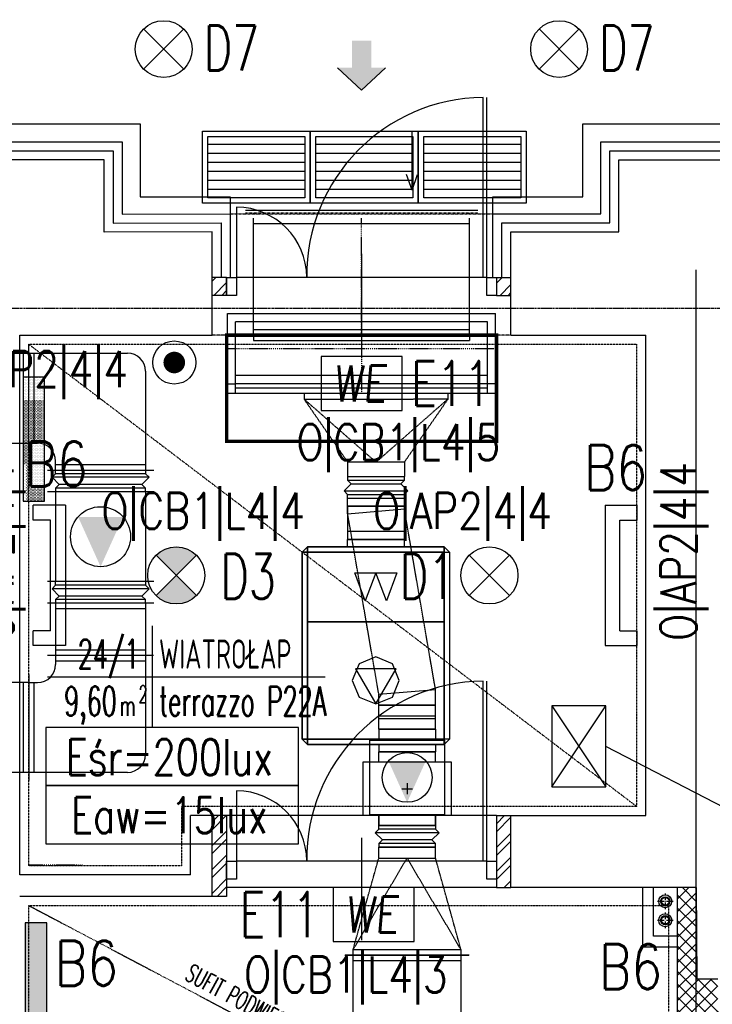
# Model space of a CAD drawing. Header units: inches. Extents: x -281236 to -70395, y 38777 to 102341.
# Tile 129 of 244: x -139956 to -139572, y 51220 to 51767. Entities that reach past the tile are written whole.
import ezdxf
from ezdxf.enums import TextEntityAlignment as Align

# ---------------------------------------------------------------- set-up
doc = ezdxf.new("R2010")
doc.units = ezdxf.units.IN
doc.header["$MEASUREMENT"] = 0
for name, pattern in [('00-inst$0$DASHDOT', [1, 0.5, -0.25, 0, -0.25]), ('CENTER', [2, 1.25, -0.25, 0.25, -0.25]), ('DASHDOT', [1, 0.5, -0.25, 0, -0.25]), ('DASHED', [0.75, 0.5, -0.25]), ('DASHED2', [0.375, 0.25, -0.125]), ('DIVIDE', [31.75, 12.7, -6.35, 0, -6.35, 0, -6.35])]:
    doc.linetypes.add(name, pattern=pattern)
doc.layers.get('0').update_dxf_attribs({"color": 101})
for name, color, linetype in [('Cieniutko', 8, 'Continuous'), ('cokół_widok', 255, 'Continuous'), ('Drz---drzwi', 5, 'Continuous'), ('E-80', 6, 'Continuous'), ('E-90', 6, 'Continuous'), ('E-OPIS-POM', 6, 'Continuous'), ('E35', 6, 'Continuous'), ('E50', 3, 'Continuous'), ('FLUID-N.20-SYM', 7, 'Continuous'), ('FLUID-N20-SYM', 7, 'Continuous'), ('FLUID-W.20-SYM', 7, 'Continuous'), ('Ins-ppoz-opis', 240, 'Continuous'), ('Ins-went', 141, 'Continuous'), ('Ins-went-opis', 141, 'Continuous'), ('kurtyna_pow', 137, 'Continuous'), ('m-went-nawiew', 152, 'Continuous'), ('Mco-piony', 10, 'Continuous'), ('Os-osie glowne', 8, 'CENTER'), ('PULAYER0', 1, 'Continuous'), ('PULAYER1', 7, 'Continuous'), ('Sc-cegla pelna', 32, 'Continuous'), ('Sc-cegla pelna-hatch', 8, 'Continuous'), ('Sc-cegla pustak', 42, 'Continuous'), ('Sc-gk', 120, 'Continuous'), ('Sc-izolacja term-obrys', 132, 'Continuous'), ('Sc-izolacja term-styropian', 151, 'STYROPIAN-KA'), ('Sc-nad', 5, 'DASHED2'), ('Sc-nadproza kon', 5, 'DASHED2'), ('Suf-widok', 8, 'Continuous'), ('Wym-wew', 8, 'Continuous'), ('Wyp-grzejniki', 56, 'Continuous'), ('Wyp-meble', 155, 'Continuous')]:
    doc.layers.add(name, color=color, linetype=linetype)
doc.layers.add('ha_sc_proj', color=251, linetype='Continuous', lineweight=13)
doc.layers.get('Wym-wew').off()
doc.styles.add('KA wymiar', font='romans.shx', dxfattribs={"width": 0.6})
doc.styles.add('ROMANS', font='romans', dxfattribs={"width": 0.85})
doc.linetypes.add('BATTING', pattern='A,0.0001,-0.1,[134,ltypeshp.shx,S=0.1,R=0,X=-0.1,Y=0],-0.2,[134,ltypeshp.shx,S=0.1,R=180,X=0.1,Y=0],-0.1', length=0.4001)
doc.linetypes.add('STYROPIAN-KA', pattern='A,0.0001,-0.1,[135,ltypeshp.shx,S=0.1,R=0,X=-0.1,Y=0],0,[135,ltypeshp.shx,S=0.1,R=180,X=0.1,Y=0],-0.1', length=0.2001)
doc.linetypes.add('ZIGZAG', pattern='A,0.00254,-5.08,[131,ltypeshp.shx,S=5.08,R=0,X=-5.08,Y=0],-10.16,[131,ltypeshp.shx,S=5.08,R=180,X=5.08,Y=0],-5.08', length=20.32254)

# ---------------------------------------------------------------- blocks, each defined once
blk = doc.blocks.new('wycieraczka')
at = {"linetype": 'Continuous', "ltscale": 5}
for points in [[(60, -40), (0, -40), (0, 0), (60, 0)], [(57, -37), (3, -37), (3, -3), (57, -3)]]:
    blk.add_lwpolyline(points, close=True, dxfattribs=at)
at = {"layer": 'Cieniutko', "linetype": 'Continuous', "ltscale": 5}
for p, q in [((57, -7.4375), (3, -7.4375)), ((57, -12.4375), (3, -12.4375)), ((57, -17.4375), (3, -17.4375)), ((57, -22.4375), (3, -22.4375)), ((57, -27.4375), (3, -27.4375)), ((57, -32.4375), (3, -32.4375))]:
    blk.add_line(p, q, dxfattribs=at)
blk = doc.blocks.new('pow')
for p, q in [((0, 0.523), (0, -0.523)), ((-1.075, 0), (1.78, 0))]:
    blk.add_line(p, q)
at = {"style": 'KA wymiar', "width": 0.6}
for s, height, p in [('2', 0.18, (-0.139, -0.27)), ('m', 0.21, (-0.333, -0.401))]:
    blk.add_text(s, height=height, dxfattribs=at).set_placement(p)
for tag, p in [('01', (-0.131, 0.084)), ('000.00', (-0.364, -0.401))]:
    blk.add_attdef(tag, text='', height=0.3, dxfattribs=at).set_placement(p, align=Align.RIGHT)
for tag, p in [('POMIESZCZENIE', (0.071, 0.084)), ('POSADZKA', (0.071, -0.401))]:
    blk.add_attdef(tag, p, '', height=0.3, dxfattribs=at)
blk = doc.blocks.new('we')
at = {"layer": 'E35', "ltscale": 0.2}
blk.add_lwpolyline([(45, 30), (0, 30), (0, 0), (45, 0)], close=True, dxfattribs=at)
at = {"layer": 'E35', "ltscale": 0.2, "style": 'ROMANS', "oblique": 5, "width": 0.8}
blk.add_text('WE', height=20, dxfattribs=at).set_placement((21.44, 15), align=Align.MIDDLE_CENTER)
blk = doc.blocks.new('E-90Przycisk')
at = {"layer": 'E35', "const_width": 3}
blk.add_lwpolyline([(1.5, 0, -1), (-1.5, 0, -1)], format="xyb", close=True, dxfattribs=at)
at = {"layer": 'E35'}
blk.add_circle((0, 0), 6, dxfattribs=at)
blk = doc.blocks.new('_SDHGG')
at = {"ltscale": 7}
for p, q in [((13, -75), (-44, -75)), ((0, -142.5), (100, -142.5)), ((0, -144.5), (100, -144.5))]:
    blk.add_line(p, q, dxfattribs=at)
for points in [[(-10, -5.5), (-10, 0), (0, 0), (0, -5.5)], [(-10, -150), (-10, -144.5), (0, -144.5), (0, -150)]]:
    blk.add_lwpolyline(points, close=True, dxfattribs=at)
for points in [[(0, -144.5), (0, -5.5)], [(39, -5.5), (0, -5.5)]]:
    blk.add_lwpolyline(points, dxfattribs=at)
blk.add_arc((0, -5.5), 39, 270, 0)
blk.add_arc((1, -143.5), 99.01, 0.5787, 90.5787, dxfattribs=at)
blk = doc.blocks.new('grzejnik_70')
at = {"layer": 'Wyp-grzejniki'}
h = blk.add_hatch(dxfattribs=at)
h.set_pattern_fill('DOTS', color=256, scale=0.5, style=0)
h.set_pattern_definition([(0, (-77492.90915, 37853.9399), (0.396875, 0.79375), [0, -0.79375])])
h.paths.add_polyline_path([(0, -70), (12, -70), (12, 0), (0, 0)])
blk.add_lwpolyline([(12, 0), (0, 0), (0, -70), (12, -70)], close=True, dxfattribs=at)
blk = doc.blocks.new('0630_STRZAŁKA')
at = {"ltscale": 0.5}
for points in [[(0, 0), (-3.03, -8.56)], [(0, 0), (0, -32.43)], [(0, 0), (3.03, -8.56)]]:
    blk.add_lwpolyline(points, dxfattribs=at)
blk = doc.blocks.new('*U1172')
at = {"color": 4, "linetype": 'Continuous'}
blk.add_line((-645, 25), (645, 25), dxfattribs=at)
at = {"color": 0, "linetype": 'ByBlock', "lineweight": -2}
for p, q in [((-645, 10), (645, 10)), ((-600, 0), (-600, 10)), ((600, 0), (600, 10))]:
    blk.add_line(p, q, dxfattribs=at)
blk = doc.blocks.new('pco')
at = {"layer": 'Mco-piony', "color": 9, "linetype": 'DASHDOT', "ltscale": 3}
for p, q in [((-2604.83, -19.79), (-2604.83, -8.89)), ((-2599.38, -14.34), (-2610.28, -14.34))]:
    blk.add_line(p, q, dxfattribs=at)
at = {"layer": 'Mco-piony', "color": 9}
blk.add_circle((-2604.83, -14.34), 4.53, dxfattribs=at)
at = {"layer": 'Mco-piony'}
blk.add_circle((-2604.83, -14.34), 3.2, dxfattribs=at)
at = {"layer": 'Mco-piony', "color": 8}
blk.add_circle((-2604.83, -14.34), 2.6, dxfattribs=at)
blk = doc.blocks.new('G_80')
at = {"layer": 'Wyp-grzejniki'}
h = blk.add_hatch(dxfattribs=at)
h.set_pattern_fill('DOTS', color=256, scale=0.5, angle=90, style=0)
h.set_pattern_definition([(90, (-37823.9399, -77504.90915), (-0.79375, 0.396875), [0, -0.79375])])
h.paths.add_polyline_path([(80, -12), (80, 0), (0, 0), (0, -12)])
blk.add_lwpolyline([(0, 0), (0, -12), (80, -12), (80, 0)], close=True, dxfattribs=at)

msp = doc.modelspace()

# ---------------------------------------------------------------- hatches: boundary and pattern name
at = {"layer": 'E35'}
h = msp.add_hatch(color=256, dxfattribs=at)
edge = h.paths.add_edge_path()
edge.add_arc((-139869.5, 51458.17), 15.88, 45, 135)
edge.add_line((-139880.73, 51469.4), (-139869.5, 51458.17))
edge.add_line((-139869.5, 51458.17), (-139858.27, 51469.4))
edge = h.paths.add_edge_path()
edge.add_arc((-139869.5, 51458.17), 15.88, 225, 315)
edge.add_line((-139858.27, 51446.94), (-139869.5, 51458.17))
edge.add_line((-139869.5, 51458.17), (-139880.73, 51446.94))
at = {"layer": 'ha_sc_proj', "linetype": 'Continuous', "ltscale": 10}
h = msp.add_hatch(dxfattribs=at)
h.set_pattern_fill('ANSI37', color=256, scale=40, angle=-1e-14, style=0)
h.paths.add_polyline_path([(-139580.85, 51284.65), (-139590.94, 51284.65), (-139590.94, 51081.7), (-139580.85, 51081.7)])
h.paths.add_polyline_path([(-139568.53, 51233.7), (-139580.25, 51233.7), (-139580.53, 51284.65), (-139580.85, 51284.65), (-139580.85, 51081.7), (-139579.41, 51081.7), (-139579.69, 51133.7), (-139567.97, 51133.7)])
at = {"layer": 'm-went-nawiew'}
msp.add_hatch(color=256, dxfattribs=at).paths.add_polyline_path([(-139761.15, 51755.44), (-139771.84, 51755.44), (-139771.84, 51740.31), (-139779.85, 51740.31), (-139766.49, 51727.86), (-139753.13, 51740.31), (-139761.15, 51740.31)])
at = {"layer": 'Sc-cegla pelna-hatch'}
h = msp.add_hatch(dxfattribs=at)
h.set_pattern_fill('ANSI32', color=256, scale=25, style=0)
h.paths.add_polyline_path([(-139683.5, 51623.84), (-139691.5, 51623.84), (-139691.5, 51613.84), (-139683.5, 51613.84)])
h.paths.add_polyline_path([(-139841.5, 51623.84), (-139849.5, 51623.84), (-139849.5, 51613.84), (-139841.5, 51613.84)])
h = msp.add_hatch(dxfattribs=at)
h.set_pattern_fill('ANSI32', color=256, scale=25, style=0)
h.paths.add_polyline_path([(-139841.5, 51324.64), (-139849.5, 51324.64), (-139849.5, 51279.7), (-139841.5, 51279.7)])
h = msp.add_hatch(dxfattribs=at)
h.set_pattern_fill('ANSI32', color=256, scale=25, style=0)
h.paths.add_polyline_path([(-139683.5, 51324.64), (-139691.5, 51324.64), (-139691.5, 51284.64), (-139683.5, 51284.64)])

# ---------------------------------------------------------------- linework, layer by layer
at = {"color": 5, "linetype": 'Continuous', "lineweight": -2}
for p, q in [((-139702, 51591.7), (-139831, 51591.7)), ((-139831, 51591.7), (-139702, 51591.7))]:
    msp.add_line(p, q, dxfattribs=at)
at = {"color": 4, "linetype": 'Continuous'}
for p, q in [((-139951.54, 51581.7), (-139896.54, 51581.7)), ((-139841, 51564.7), (-139836.5, 51564.7)), ((-139692, 51564.7), (-139696.5, 51564.7))]:
    msp.add_line(p, q, dxfattribs=at)
msp.add_circle((-139741.2, 51345.89, 2795), 13.83, dxfattribs=at)
msp.add_solid([(-139730.82, 51355.04, 2795), (-139741.2, 51332.06, 2795), (-139751.57, 51355.04, 2795)], dxfattribs=at)
at = {"layer": 'cokół_widok'}
for p, q in [((-139989.5, 51709.09), (-139889.5, 51709.09)), ((-139889.5, 51709.09), (-139889.5, 51668.69)), ((-139643.5, 51668.69), (-139643.5, 51709.09)), ((-139643.5, 51709.09), (-139548.5, 51709.09)), ((-139889.5, 51668.69), (-139839.5, 51668.69)), ((-139839.5, 51668.69), (-139839.5, 51659.06)), ((-139693.5, 51659.08), (-139693.5, 51668.69)), ((-139693.5, 51668.69), (-139643.5, 51668.69))]:
    msp.add_line(p, q, dxfattribs=at)
at = {"layer": 'E35'}
for p, q in [((-139865.36, 51761.89), (-139887.63, 51739.62)), ((-139865.36, 51739.62), (-139887.63, 51761.89)), ((-139645.62, 51761.89), (-139667.89, 51739.62)), ((-139645.62, 51739.62), (-139667.89, 51761.89)), ((-139931.05, 51497.17), (-139948.95, 51497.17)), ((-139948.95, 51488.9), (-139948.95, 51497.17)), ((-139931.05, 51497.17), (-139931.05, 51419.17)), ((-139631.21, 51497.17), (-139631.21, 51419.17)), ((-139631.21, 51497.17), (-139613.31, 51497.17)), ((-139613.31, 51488.89), (-139613.31, 51497.17)), ((-139939.33, 51488.9), (-139948.95, 51488.9)), ((-139939.33, 51427.44), (-139939.33, 51488.9)), ((-139622.94, 51427.44), (-139622.94, 51488.89)), ((-139622.94, 51488.89), (-139613.31, 51488.89)), ((-139880.73, 51469.4), (-139858.27, 51446.94)), ((-139880.73, 51446.94), (-139858.27, 51469.4)), ((-139684.27, 51469.4), (-139706.73, 51446.94)), ((-139684.27, 51446.94), (-139706.73, 51469.4)), ((-139939.33, 51427.44), (-139948.95, 51427.44)), ((-139948.95, 51419.17), (-139948.95, 51427.44)), ((-139622.94, 51427.44), (-139613.31, 51427.44)), ((-139613.31, 51419.17), (-139613.31, 51427.44)), ((-139931.05, 51419.17), (-139948.95, 51419.17)), ((-139631.21, 51419.17), (-139613.31, 51419.17)), ((-139660.71, 51340.63), (-139630.71, 51385.63)), ((-139660.71, 51385.63), (-139630.71, 51340.63)), ((-139519.9, 51305.67), (-139630.71, 51363.13))]:
    msp.add_line(p, q, dxfattribs=at)
at = {"layer": 'E35', "ltscale": 0.2}
msp.add_lwpolyline([(-139660.71, 51385.63), (-139660.71, 51340.63), (-139630.71, 51340.63), (-139630.71, 51385.63)], close=True, dxfattribs=at)
at = {"layer": 'E35', "linetype": 'Continuous', "ltscale": 0.3}
for points in [[(-139941.95, 51341.32), (-139801.62, 51341.32), (-139801.62, 51373.6), (-139941.95, 51373.6)], [(-139941.95, 51309.04), (-139801.62, 51309.04), (-139801.62, 51341.32), (-139941.95, 51341.32)]]:
    msp.add_lwpolyline(points, close=True, dxfattribs=at)
at = {"layer": 'E35'}
for centre, radius in [((-139876.49, 51750.75), 15.75), ((-139656.76, 51750.75), 15.75), ((-139869.5, 51458.17), 15.88), ((-139695.5, 51458.17), 15.88)]:
    msp.add_circle(centre, radius, dxfattribs=at)
at = {"layer": 'FLUID-N.20-SYM', "color": 2, "linetype": '00-inst$0$DASHDOT'}
for p, q in [((-139766.5, 51591.7), (-139766.5, 51656.7)), ((-139766.5, 51603.7), (-139766.5, 51559.2)), ((-139692, 51584.2), (-139841, 51584.2))]:
    msp.add_line(p, q, dxfattribs=at)
at = {"layer": 'FLUID-N20-SYM', "color": 2, "linetype": '00-inst$0$DASHDOT'}
msp.add_line((-139762.05, 51341.64), (-139762.05, 51329.64), dxfattribs=at)
at = {"layer": 'FLUID-W.20-SYM', "color": 2, "linetype": '00-inst$0$DASHDOT'}
msp.add_line((-139921.54, 51297.2), (-139951.54, 51297.2), dxfattribs=at)
at = {"layer": 'Ins-ppoz-opis', "linetype": 'ZIGZAG', "ltscale": 0.03}
msp.add_line((-139580.85, 51628.01), (-139580.85, 51036.7), dxfattribs=at)
at = {"layer": 'Ins-went', "linetype": 'DASHED', "ltscale": 0.4}
for p, q in [((-139826.5, 51591.7), (-139826.5, 51656.7)), ((-139826.5, 51653.7), (-139706.5, 51653.7)), ((-139706.5, 51591.7), (-139706.5, 51656.7)), ((-139706.5, 51594.7), (-139826.5, 51594.7)), ((-139826.5, 51591.7), (-139826.5, 51588.7)), ((-139826.5, 51588.7), (-139706.5, 51588.7)), ((-139706.5, 51591.7), (-139706.5, 51588.7)), ((-139774.25, 51521.14), (-139774.25, 51513.14)), ((-139742.75, 51521.14), (-139742.75, 51513.14))]:
    msp.add_line(p, q, dxfattribs=at)
at = {"layer": 'Ins-went'}
for p, q in [((-139841, 51564.7), (-139841, 51603.7)), ((-139841, 51603.7), (-139692, 51603.7)), ((-139692, 51564.7), (-139692, 51603.7)), ((-139836.5, 51559.2), (-139836.5, 51599.2)), ((-139696.5, 51599.2), (-139836.5, 51599.2)), ((-139696.5, 51559.2), (-139696.5, 51599.2)), ((-140722.44, 51581.7), (-139932.97, 51581.7)), ((-139973.44, 51581.7), (-139951.54, 51581.7)), ((-139954.54, 51581.7), (-139954.54, 51531.7)), ((-139951.54, 51586.2), (-139951.54, 51527.2)), ((-139948.54, 51531.7), (-139948.54, 51581.7)), ((-139932.97, 51581.7, 2945), (-139927.97, 51581.7, 2945)), ((-139886.54, 51571.7), (-139886.54, 51516.7)), ((-139696.5, 51569.2), (-139836.5, 51569.2)), ((-139696.5, 51564.7), (-139836.5, 51564.7)), ((-139696.5, 51562.2), (-139836.5, 51562.2)), ((-139692, 51559.2), (-139841, 51559.2)), ((-139798.5, 51559.2, -179232.98), (-139798.5, 51556.2, -179232.98)), ((-139718.5, 51559.24), (-139718.5, 51556.24)), ((-140722.44, 51531.7), (-139948.54, 51531.7)), ((-139973.44, 51531.7), (-139951.54, 51531.7)), ((-139951.54, 51531.7), (-139946.54, 51531.7)), ((-139936.54, 51516.7), (-139936.54, 51521.7)), ((-139941.04, 51516.7, -2890), (-139882.04, 51516.7, -2890)), ((-139886.54, 51519.7), (-139936.54, 51519.7)), ((-139936.54, 51514.7, -2890), (-139936.54, 51516.7, -2890)), ((-139886.54, 51516.7, -2890), (-139886.54, 51514.7, -2890)), ((-139742.75, 51521.14), (-139774.25, 51521.14)), ((-139938.54, 51512.7, -2890), (-139936.54, 51514.7, -2890)), ((-139884.54, 51512.7, -2890), (-139938.54, 51512.7, -2890)), ((-139934.54, 51508.7, -2890), (-139938.54, 51512.7, -2890)), ((-139886.54, 51514.7, -2890), (-139936.54, 51514.7, -2890)), ((-139884.54, 51512.7, -2890), (-139888.54, 51508.7, -2890)), ((-139886.54, 51514.7, -2890), (-139884.54, 51512.7, -2890)), ((-139774.25, 51513.14, -2795), (-139742.75, 51513.14, -2795)), ((-139774.25, 51513.14, -2795), (-139774.25, 51511.14, -2795)), ((-139772.25, 51509.14, -2795), (-139774.25, 51511.14, -2795)), ((-139774.25, 51511.14, -2795), (-139742.75, 51511.14, -2795)), ((-139742.75, 51511.14, -2795), (-139744.75, 51509.14, -2795)), ((-139742.75, 51511.14, -2795), (-139742.75, 51513.14, -2795)), ((-139936.54, 51506.7, -2890), (-139934.54, 51508.7, -2890)), ((-139886.54, 51506.7, -2890), (-139936.54, 51506.7, -2890)), ((-139936.54, 51506.7, -2890), (-139936.54, 51504.7, -2890)), ((-139888.54, 51508.7, -2890), (-139934.54, 51508.7, -2890)), ((-139888.54, 51508.7, -2890), (-139886.54, 51506.7, -2890)), ((-139886.54, 51504.7, -2890), (-139886.54, 51506.7, -2890)), ((-139776.25, 51505.14, -2795), (-139772.25, 51509.14, -2795)), ((-139774.25, 51503.14, -2795), (-139776.25, 51505.14, -2795)), ((-139776.25, 51505.14, -2795), (-139740.75, 51505.14, -2795)), ((-139772.25, 51509.14, -2795), (-139744.75, 51509.14, -2795)), ((-139744.75, 51509.14, -2795), (-139740.75, 51505.14, -2795)), ((-139740.75, 51505.14, -2795), (-139742.75, 51503.14, -2795)), ((-139882.04, 51504.7, -2890), (-139941.04, 51504.7, -2890)), ((-139936.54, 51504.7, -2890), (-139936.54, 51454.7, -2890)), ((-139886.54, 51504.7, -2890), (-139886.54, 51454.7, -2890)), ((-139774.25, 51501.14, -2795), (-139774.25, 51503.14, -2795)), ((-139774.25, 51503.14, -2795), (-139742.75, 51503.14, -2795)), ((-139774.25, 51496.64), (-139774.25, 51501.14)), ((-139774.25, 51501.14, 2795), (-139742.75, 51501.14, 2795)), ((-139774.25, 51492.45, 2795), (-139774.25, 51501.14, 2795)), ((-139742.75, 51503.14, -2795), (-139742.75, 51501.14, -2795)), ((-139742.75, 51496.64), (-139742.75, 51501.14)), ((-139742.75, 51495.14, 2795), (-139742.75, 51501.14, 2795)), ((-139774.25, 51496.64), (-139774.25, 51482.64)), ((-139774.25, 51492.45, 2795), (-139742.75, 51495.14, 2795)), ((-139742.75, 51496.64), (-139742.75, 51482.64)), ((-139774.25, 51482.64), (-139774.25, 51478.14)), ((-139774.25, 51474.14), (-139774.25, 51478.14)), ((-139742.75, 51482.64), (-139742.75, 51478.14)), ((-139742.75, 51474.14), (-139742.75, 51478.14)), ((-139799.6, 51471.14), (-139796.6, 51474.14)), ((-139796.6, 51474.14), (-139720.6, 51474.14)), ((-139720.6, 51474.14), (-139717.6, 51471.14)), ((-139799.6, 51367.14), (-139799.6, 51471.14)), ((-139717.6, 51471.14), (-139717.6, 51367.14)), ((-139770.21, 51459.53), (-139746.99, 51459.53)), ((-139764.48, 51444.05), (-139770.21, 51459.53)), ((-139758.6, 51459.53), (-139764.48, 51444.05)), ((-139752.72, 51444.05), (-139758.6, 51459.53)), ((-139746.99, 51459.53), (-139752.72, 51444.05)), ((-139882.04, 51454.7, -2890), (-139941.04, 51454.7, -2890)), ((-139938.54, 51450.7), (-139936.54, 51452.7)), ((-139884.54, 51450.7), (-139938.54, 51450.7)), ((-139934.54, 51446.7), (-139938.54, 51450.7)), ((-139936.54, 51452.7), (-139936.54, 51454.7)), ((-139886.54, 51452.7), (-139936.54, 51452.7)), ((-139884.54, 51450.7), (-139888.54, 51446.7)), ((-139886.54, 51454.7), (-139886.54, 51452.7)), ((-139886.54, 51452.7), (-139884.54, 51450.7)), ((-139936.54, 51444.7), (-139934.54, 51446.7)), ((-139886.54, 51444.7), (-139936.54, 51444.7)), ((-139936.54, 51444.7), (-139936.54, 51442.7)), ((-139888.54, 51446.7), (-139934.54, 51446.7)), ((-139888.54, 51446.7), (-139886.54, 51444.7)), ((-139886.54, 51442.7), (-139886.54, 51444.7)), ((-139882.04, 51442.7), (-139941.04, 51442.7)), ((-139936.54, 51442.7), (-139936.54, 51413.68)), ((-139936.54, 51439.7), (-139886.54, 51439.7)), ((-139886.54, 51442.7), (-139886.54, 51413.68)), ((-139882.1, 51413.68), (-139941.1, 51413.68)), ((-139886.6, 51416.68), (-139936.6, 51416.68)), ((-139936.54, 51413.68), (-139936.54, 51408.68)), ((-139886.54, 51413.68), (-139886.54, 51358.68)), ((-139936.54, 51410.68), (-139886.54, 51410.68)), ((-139747.37, 51406.32), (-139769.83, 51406.32)), ((-139769.83, 51406.32), (-139758.6, 51386.73)), ((-139758.6, 51386.73), (-139747.37, 51406.32)), ((-139951.47, 51403.18), (-139951.47, 51344.18)), ((-139951.6, 51398.68), (-139989.6, 51398.68)), ((-139954.47, 51348.68), (-139954.47, 51398.68)), ((-139951.47, 51398.68), (-139946.54, 51398.68)), ((-139948.47, 51348.68), (-139948.47, 51398.68)), ((-139756.95, 51392.14, 2795), (-139725.45, 51394.84, 2795)), ((-139756.95, 51386.14, 2795), (-139756.95, 51392.14, 2795)), ((-139725.45, 51386.14, 2795), (-139725.45, 51394.84, 2795)), ((-139725.45, 51386.14, 2795), (-139756.95, 51386.14, 2795)), ((-139756.95, 51386.14, 2795), (-139725.45, 51386.14, 2795)), ((-139756.95, 51372.64, 2795), (-139756.95, 51386.14, 2795)), ((-139725.45, 51372.64, 2795), (-139725.45, 51386.14, 2795)), ((-139756.95, 51380.14, 2795), (-139725.45, 51380.14, 2795)), ((-139756.95, 51378.64, 2795), (-139725.45, 51378.64, 2795)), ((-139756.95, 51372.64, 2795), (-139725.45, 51372.64, 2795)), ((-139756.95, 51372.64, 2795), (-139756.95, 51366.64, 2795)), ((-139725.45, 51372.64, 2795), (-139756.95, 51372.64, 2795)), ((-139725.45, 51372.64, 2795), (-139725.45, 51366.64, 2795)), ((-139796.6, 51364.14), (-139799.6, 51367.14)), ((-139720.6, 51364.14), (-139796.6, 51364.14)), ((-139761.95, 51325.14, 2795), (-139761.95, 51366.64, 2795)), ((-139761.95, 51366.64, 2795), (-139720.45, 51366.64, 2795)), ((-139756.95, 51364.14), (-139756.95, 51360.14)), ((-139725.45, 51364.14), (-139725.45, 51360.14)), ((-139717.6, 51367.14), (-139720.6, 51364.14)), ((-139720.45, 51366.64, 2795), (-139720.45, 51325.14, 2795)), ((-139756.95, 51354.64), (-139756.95, 51360.14)), ((-139725.45, 51354.64), (-139725.45, 51360.14)), ((-139951.6, 51348.68), (-139989.6, 51348.68)), ((-139896.54, 51348.68), (-139951.47, 51348.68)), ((-139720.45, 51325.14, 2795), (-139761.95, 51325.14, 2795)), ((-139756.95, 51319.14), (-139725.45, 51319.14)), ((-139756.95, 51317.14), (-139756.95, 51319.14)), ((-139725.45, 51319.14, 2795), (-139756.95, 51319.14, 2795)), ((-139725.45, 51319.14), (-139725.45, 51317.14)), ((-139758.95, 51315.14), (-139756.95, 51317.14)), ((-139723.45, 51315.14), (-139758.95, 51315.14)), ((-139754.95, 51311.14), (-139758.95, 51315.14)), ((-139725.45, 51317.14), (-139756.95, 51317.14)), ((-139723.45, 51315.14), (-139727.45, 51311.14)), ((-139725.45, 51317.14), (-139723.45, 51315.14)), ((-139756.95, 51309.14), (-139754.95, 51311.14)), ((-139725.45, 51309.14), (-139756.95, 51309.14)), ((-139756.95, 51309.14), (-139756.95, 51307.14)), ((-139727.45, 51311.14), (-139754.95, 51311.14)), ((-139727.45, 51311.14), (-139725.45, 51309.14)), ((-139725.45, 51307.14), (-139725.45, 51309.14)), ((-139725.45, 51307.14), (-139756.95, 51307.14)), ((-139756.95, 51307.1), (-139725.45, 51307.1)), ((-139756.95, 51301.1), (-139756.95, 51307.1)), ((-139725.45, 51301.1), (-139725.45, 51307.1)), ((-139756.95, 51301.1), (-139725.45, 51301.1))]:
    msp.add_line(p, q, dxfattribs=at)
at = {"layer": 'Ins-went', "linetype": 'DASHED', "ltscale": 0.5}
for p, q in [((-139798.5, 51556.2, -179232.98), (-139718.5, 51556.24)), ((-139798.5, 51556.2, -179232.98), (-139774.25, 51521.14)), ((-139798.5, 51556.2, -179232.98), (-139758.5, 51521.14)), ((-139718.5, 51556.24), (-139758.5, 51521.14)), ((-139718.5, 51556.24), (-139742.75, 51521.14)), ((-139725.45, 51394.84, 2795), (-139742.75, 51495.14, 2795)), ((-139756.95, 51392.14, 2795), (-139774.25, 51492.45, 2795)), ((-139756.95, 51319.14, 2795), (-139756.95, 51325.14, 2795)), ((-139725.45, 51319.14, 2795), (-139725.45, 51325.14, 2795)), ((-139771.25, 51250.1), (-139756.95, 51301.1)), ((-139771.25, 51250.1), (-139741.2, 51301.1)), ((-139711.25, 51250.1), (-139741.2, 51301.1)), ((-139711.25, 51250.1), (-139725.45, 51301.1)), ((-139711.25, 51250.1), (-139771.25, 51250.1)), ((-139771.25, 51247.1), (-139771.25, 51250.1)), ((-139711.25, 51247.1), (-139711.25, 51250.1)), ((-139775.75, 51247.1), (-139706.75, 51247.1)), ((-139706.75, 51247.1), (-139775.75, 51247.1)), ((-139771.25, 51161.7), (-139771.25, 51247.1)), ((-139771.25, 51244.1), (-139711.25, 51244.1)), ((-139711.25, 51161.7), (-139711.25, 51247.1))]:
    msp.add_line(p, q, dxfattribs=at)
at = {"layer": 'Ins-went'}
for points in [[(-139774.25, 51501.14, 0), (-139771.24, 51501.14, 0), (-139763.37, 51501.14, 0), (-139753.63, 51501.14, 0), (-139745.76, 51501.14, 0), (-139742.75, 51501.14, 0)], [(-139742.75, 51496.64, 0), (-139745.76, 51496.64, 0), (-139753.63, 51496.64, 0), (-139763.37, 51496.64, 0), (-139771.24, 51496.64, 0), (-139774.25, 51496.64, 0)], [(-139774.25, 51496.64, 0), (-139771.24, 51496.64, 0), (-139763.37, 51496.64, 0), (-139753.63, 51496.64, 0), (-139745.76, 51496.64, 0), (-139742.75, 51496.64, 0)], [(-139742.75, 51482.64, 0), (-139745.76, 51482.64, 0), (-139753.63, 51482.64, 0), (-139763.37, 51482.64, 0), (-139771.24, 51482.64, 0), (-139774.25, 51482.64, 0)], [(-139742.75, 51482.64, 0), (-139745.76, 51482.64, 0), (-139753.63, 51482.64, 0), (-139763.37, 51482.64, 0), (-139771.24, 51482.64, 0), (-139774.25, 51482.64, 0)], [(-139774.25, 51478.14, 0), (-139771.24, 51478.14, 0), (-139763.37, 51478.14, 0), (-139753.63, 51478.14, 0), (-139745.76, 51478.14, 0), (-139742.75, 51478.14, 0)], [(-139742.75, 51478.14, 0), (-139745.76, 51478.14, 0), (-139753.63, 51478.14, 0), (-139763.37, 51478.14, 0), (-139771.24, 51478.14, 0), (-139774.25, 51478.14, 0)], [(-139725.45, 51360.14, 0), (-139728.46, 51360.14, 0), (-139736.33, 51360.14, 0), (-139746.07, 51360.14, 0), (-139753.94, 51360.14, 0), (-139756.95, 51360.14, 0)], [(-139756.95, 51360.14, 0), (-139753.94, 51360.14, 0), (-139746.07, 51360.14, 0), (-139736.33, 51360.14, 0), (-139728.46, 51360.14, 0), (-139725.45, 51360.14, 0)]]:
    msp.add_polyline3d(points, dxfattribs=at)
for points in [[(-139799.6, 51471.14, 0), (-139796.6, 51471.14, 0), (-139796.6, 51474.14, 0)], [(-139796.6, 51474.14, 0), (-139796.6, 51471.14, 0), (-139720.6, 51471.14, 0), (-139720.6, 51474.14, 0)], [(-139720.6, 51474.14, 0), (-139720.6, 51471.14, 0), (-139717.6, 51471.14, 0)], [(-139799.6, 51367.14, 0), (-139796.6, 51367.14, 0), (-139796.6, 51471.14, 0), (-139799.6, 51471.14, 0)], [(-139796.6, 51367.14, 0), (-139720.6, 51367.14, 0), (-139720.6, 51471.14, 0), (-139796.6, 51471.14, 0)], [(-139796.6, 51471.14, 0), (-139720.6, 51471.14, 0), (-139720.6, 51432.44, 0), (-139796.6, 51432.44, 0)], [(-139717.6, 51367.14, 0), (-139720.6, 51367.14, 0), (-139720.6, 51471.14, 0), (-139717.6, 51471.14, 0)], [(-139796.6, 51432.44, 0), (-139720.6, 51432.44, 0), (-139720.6, 51367.14, 0), (-139796.6, 51367.14, 0)], [(-139758.6, 51412.85, 0), (-139767.83, 51409.03, 0), (-139771.66, 51399.79, 0), (-139767.83, 51390.56, 0), (-139758.6, 51386.73, 0), (-139749.36, 51390.56, 0), (-139745.54, 51399.79, 0), (-139749.36, 51409.03, 0)], [(-139796.6, 51364.14, 0), (-139796.6, 51367.14, 0), (-139799.6, 51367.14, 0)], [(-139796.6, 51364.14, 0), (-139720.6, 51364.14, 0), (-139720.6, 51367.14, 0), (-139796.6, 51367.14, 0)], [(-139717.6, 51367.14, 0), (-139720.6, 51367.14, 0), (-139720.6, 51364.14, 0)], [(-139716.8, 51354.64, 0), (-139716.8, 51324.64, 0), (-139765.6, 51324.64, 0), (-139765.6, 51354.64, 0)]]:
    msp.add_polyline3d(points, close=True, dxfattribs=at)
msp.add_circle((-139911.54, 51479.7, -2890), 16.67, dxfattribs=at)
for centre, start, end in [((-139896.54, 51571.7), 0, 90), ((-139946.54, 51521.7), 0, 90), ((-139946.54, 51408.68), 270, 0), ((-139896.54, 51358.68), 270, 0)]:
    msp.add_arc(centre, 10, start, end, dxfattribs=at)
msp.add_solid([(-139899.04, 51490.72, -2890), (-139911.54, 51463.03, -2890), (-139924.04, 51490.72, -2890)], dxfattribs=at)
at = {"layer": 'kurtyna_pow', "linetype": 'DASHED2', "const_width": 2}
msp.add_lwpolyline([(-139841.5, 51532.7), (-139691.5, 51532.7), (-139691.5, 51591.7), (-139841.5, 51591.7)], close=True, dxfattribs=at)
at = {"layer": 'm-went-nawiew'}
for p in [(-139779.84, 51740.3), (-139753.13, 51740.3)]:
    msp.add_line(p, (-139766.49, 51727.85), dxfattribs=at)
at = {"layer": 'Os-osie glowne'}
msp.add_lwpolyline([(-143318.47, 51606.7), (-138010.88, 51606.7)], dxfattribs=at)
at = {"layer": 'PULAYER0', "linetype": 'Continuous'}
for p, q in [((-139756.95, 51324.64), (-139756.95, 51319.14)), ((-139725.45, 51324.64), (-139725.45, 51319.14))]:
    msp.add_line(p, q, dxfattribs=at)
msp.add_polyline3d([(-139725.45, 51319.14, 0), (-139728.46, 51319.14, 0), (-139736.33, 51319.14, 0), (-139746.07, 51319.14, 0), (-139753.94, 51319.14, 0), (-139756.95, 51319.14, 0)], dxfattribs=at)
at = {"layer": 'PULAYER1', "linetype": 'Continuous'}
for p, q in [((-139741.2, 51342.64), (-139741.2, 51336.64)), ((-139744.2, 51339.64), (-139738.2, 51339.64))]:
    msp.add_line(p, q, dxfattribs=at)
at = {"layer": 'Sc-cegla pelna'}
for p, q in [((-139909.5, 51689.09), (-139969.5, 51689.09)), ((-139909.5, 51649.05), (-139909.5, 51689.09)), ((-139623.5, 51649.08), (-139623.5, 51689.09)), ((-139623.5, 51689.09), (-139563.5, 51689.09)), ((-139956.5, 51591.7), (-139849.5, 51591.7)), ((-139683.5, 51591.7), (-139608.5, 51591.7)), ((-139608.5, 51324.64), (-139608.5, 51591.7)), ((-139861.5, 51291.7), (-139861.5, 51324.64)), ((-139849.5, 51279.7), (-139849.5, 51324.64)), ((-139683.5, 51284.64), (-139683.5, 51324.64)), ((-139683.5, 51324.64), (-139608.5, 51324.64)), ((-139861.5, 51291.7), (-139956.5, 51291.7)), ((-139580.53, 51284.65), (-139683.5, 51284.64)), ((-139590.94, 51081.7), (-139590.94, 51284.65)), ((-139580.53, 51284.65), (-139580.25, 51233.7)), ((-139849.5, 51279.7), (-139956.5, 51279.7)), ((-139568.53, 51233.7), (-139580.25, 51233.7))]:
    msp.add_line(p, q, dxfattribs=at)
for points in [[(-139849.5, 51591.7), (-139849.5, 51649.06), (-139909.5, 51649.05)], [(-139683.5, 51591.7), (-139683.5, 51649.08), (-139623.5, 51649.08)], [(-139956.5, 51291.7), (-139956.5, 51591.7)], [(-139849.5, 51324.64), (-139861.5, 51324.64)]]:
    msp.add_lwpolyline(points, dxfattribs=at)
at = {"layer": 'Sc-cegla pustak'}
for p, q in [((-139841.5, 51623.84), (-139849.5, 51623.84)), ((-139841.5, 51623.84), (-139841.5, 51613.84)), ((-139691.5, 51623.84), (-139683.5, 51623.84)), ((-139691.5, 51623.84), (-139691.5, 51613.84)), ((-139841.5, 51613.84), (-139849.5, 51613.84)), ((-139691.5, 51613.84), (-139683.5, 51613.84)), ((-139841.5, 51324.64), (-139849.5, 51324.64)), ((-139841.5, 51324.64), (-139841.5, 51279.7)), ((-139691.5, 51324.64), (-139683.5, 51324.64)), ((-139691.5, 51324.64), (-139691.5, 51284.64)), ((-139691.5, 51284.64), (-139683.5, 51284.64)), ((-139841.5, 51279.7), (-139849.5, 51279.7))]:
    msp.add_line(p, q, dxfattribs=at)
at = {"layer": 'Sc-gk'}
for p, q in [((-139610.26, 51251.61), (-139610.26, 51284.65)), ((-139604.26, 51257.61), (-139604.26, 51284.65)), ((-139590.94, 51257.61), (-139604.26, 51257.61)), ((-139590.94, 51251.61), (-139610.26, 51251.61))]:
    msp.add_line(p, q, dxfattribs=at)
at = {"layer": 'Sc-izolacja term-obrys'}
for p, q in [((-139979.5, 51699.09), (-139899.5, 51699.09)), ((-139899.5, 51699.09), (-139899.5, 51659.05)), ((-139633.5, 51659.08), (-139633.5, 51699.09)), ((-139633.5, 51699.09), (-139553.5, 51699.09)), ((-139899.5, 51659.05), (-139839.5, 51659.06)), ((-139839.5, 51659.06), (-139839.5, 51623.84)), ((-139693.5, 51623.84), (-139693.5, 51659.08)), ((-139693.5, 51659.08), (-139633.5, 51659.08))]:
    msp.add_line(p, q, dxfattribs=at)
at = {"layer": 'Sc-izolacja term-styropian', "linetype": 'BATTING', "ltscale": 0.25}
for p, q in [((-139628.5, 51654.08), (-139628.5, 51694.09)), ((-139628.5, 51694.09), (-139558.5, 51694.09)), ((-139688.5, 51623.84), (-139688.5, 51654.08)), ((-139688.5, 51654.08), (-139628.5, 51654.08))]:
    msp.add_line(p, q, dxfattribs=at)
msp.add_lwpolyline([(-140104.44, 51654.03), (-139974.5, 51654.04), (-139974.5, 51694.09), (-139904.5, 51694.09), (-139904.5, 51654.05), (-139844.5, 51654.06), (-139844.5, 51623.84)], dxfattribs=at)
at = {"layer": 'Sc-nad'}
for points in [[(-139691.5, 51324.64), (-139841.5, 51324.64)], [(-139691.5, 51284.64), (-139841.5, 51284.64)]]:
    msp.add_lwpolyline(points, dxfattribs=at)
at = {"layer": 'Sc-nadproza kon', "linetype": 'DASHDOT', "ltscale": 0.5}
msp.add_line((-139839.5, 51659.06), (-139693.5, 51659.08), dxfattribs=at)
msp.add_lwpolyline([(-139683.5, 51591.7), (-139849.5, 51591.7)], dxfattribs=at)
at = {"layer": 'Suf-widok', "linetype": 'DIVIDE', "ltscale": 0.02}
for p, q in [((-139951.5, 51586.7), (-139613.5, 51329.64)), ((-139613.5, 51329.64), (-139613.5, 51586.7)), ((-139951.5, 51274.7), (-139595.94, 51086.7))]:
    msp.add_line(p, q, dxfattribs=at)
for points in [[(-139613.5, 51329.64), (-139866.5, 51329.64), (-139866.5, 51296.7), (-139951.5, 51296.7), (-139951.5, 51586.7), (-139613.5, 51586.7)], [(-139951.5, 51086.7), (-139951.5, 51274.7), (-139595.94, 51274.7), (-139595.94, 51086.7), (-139951.5, 51086.7)]]:
    msp.add_lwpolyline(points, dxfattribs=at)

# ---------------------------------------------------------------- block references
at = {"xscale": 0.984251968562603, "yscale": 0.984251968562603, "zscale": 0.984251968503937}
msp.add_blockref('grzejnik_70', (-139954.5, 51568.39), dxfattribs=at)
at = {"layer": 'Drz---drzwi', "rotation": 90}
for p in [(-139841.5, 51623.84), (-139841.5, 51299.4)]:
    msp.add_blockref('_SDHGG', p, dxfattribs=at)
at = {"layer": 'E-OPIS-POM', "xscale": 54, "yscale": 54, "zscale": 54}
msp.add_blockref('pow', (-139882.95, 51401.84), dxfattribs=at).add_auto_attribs({'000.00': '9,60', '01': '24/1', 'POMIESZCZENIE': 'WIATROŁAP', 'POSADZKA': 'terrazzo P22A'})
at = {"layer": 'E35', "xscale": 1.999999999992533, "yscale": 2, "zscale": 2, "rotation": 310.5765584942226}
msp.add_blockref('E-90Przycisk', (-139870.6, 51576.51), dxfattribs=at)
at = {"layer": 'E50'}
for p in [(-139789, 51549.84), (-139782.33, 51254.64)]:
    msp.add_blockref('we', p, dxfattribs=at)
at = {"layer": 'Ins-went', "linetype": 'DASHED', "ltscale": 0.4, "xscale": 0.1000000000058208, "yscale": 0.09999999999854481, "zscale": 0.1}
msp.add_blockref('*U1172', (-139766.5, 51658.72), dxfattribs=at)
at = {"layer": 'Ins-went-opis', "xscale": -1, "rotation": 180}
msp.add_blockref('0630_STRZAŁKA', (-139738.47, 51672.37), dxfattribs=at)
at = {"layer": 'Mco-piony', "xscale": 0.799999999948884, "yscale": 0.8000000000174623, "zscale": 0.8, "rotation": 180.001351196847}
for p in [(-141681.62, 51265.52, 0), (-141681.62, 51254.99, 0)]:
    msp.add_blockref('pco', p, dxfattribs=at)
at = {"layer": 'Wym-wew', "rotation": 90}
msp.add_blockref('G_80', (-139953.42, 51185.13), dxfattribs=at)
at = {"layer": 'Wyp-meble'}
for p in [(-139855, 51705.07), (-139795, 51705.07), (-139735, 51705.07)]:
    msp.add_blockref('wycieraczka', p, dxfattribs=at)

# ---------------------------------------------------------------- texts
at = {"layer": 'E-80', "style": 'ROMANS', "width": 0.8}
for p in [(-139936.23, 51520.07), (-139625.32, 51518.13), (-139919.42, 51242.6), (-139617.06, 51240.66)]:
    msp.add_text('B6', height=25, dxfattribs=at).set_placement(p, align=Align.MIDDLE)
at = {"layer": 'E-90', "style": 'ROMANS'}
for s, rotation, width, p in [('O|AP2|4|4', 360, 0.8, (-139946.02, 51571.46)), ('O|CB1|L4|5', 0, 0.8, (-139746.1, 51530.86)), ('O|AP2|4|4', 90, 0.8, (-139968.44, 51471.31)), ('O|AP2|4|4', 90, 0.8, (-139589.05, 51471.45)), ('O|CB1|L4|4', 0, 0.8, (-139854.57, 51492.61)), ('O|AP2|4|4', 360, 0.8, (-139710.43, 51492.61)), ('Eśr=200lux', 360, 0.75, (-139873.3, 51357.17)), ('Eaw=15lux', 360, 0.75, (-139873.3, 51324.89)), ('O|CB1|L4|3', 0, 0.8, (-139775.3, 51234.88))]:
    msp.add_text(s, height=20, rotation=rotation, dxfattribs=dict(at, width=width)).set_placement(p, align=Align.MIDDLE)
at = {"layer": 'E35', "style": 'ROMANS', "width": 0.7}
for s, p in [('D7', (-139838.81, 51751.32)), ('D7', (-139619.07, 51751.32)), ('E11', (-139716.79, 51564.84)), ('D3', (-139829.58, 51457.67)), ('D1', (-139729.93, 51457.67)), ('E11', (-139812.12, 51269.64))]:
    msp.add_text(s, height=25, dxfattribs=at).set_placement(p, align=Align.MIDDLE)
at = {"layer": 'Suf-widok', "style": 'KA wymiar', "width": 0.6}
msp.add_text('SUFIT PODWIESZONY +11,20', height=10, rotation=331.6619, dxfattribs=at).set_placement((-139865.3, 51233.78))

doc.saveas('drawing.dxf')
